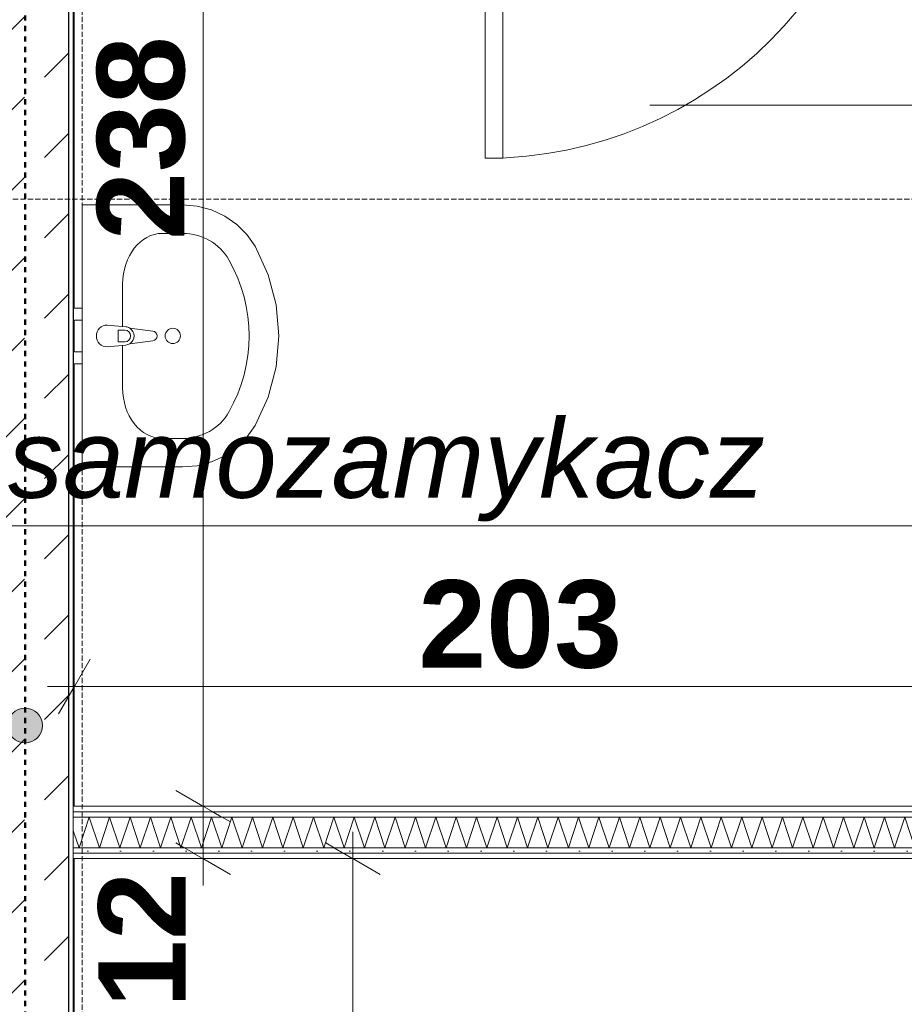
# Model space of a CAD drawing. Extents: x -7314 to 11761, y 144 to 9383.
# Tile 116 of 193: x 2415 to 2617, y 8303 to 8528. Entities that reach past the tile are written whole.
import ezdxf
from ezdxf.xclip import XClip

# ---------------------------------------------------------------- set-up
doc = ezdxf.new("R2010")
doc.units = 0
doc.header["$MEASUREMENT"] = 0
doc.header["$XCLIPFRAME"] = 0
for name, pattern in [('Krawędzie ukryte', [68, 48, -20]), ('Przerywana', [96, 48, -48]), ('Wipeout_Contour', [20000, 0, -20000])]:
    doc.linetypes.add(name, pattern=pattern)
for name, color, linetype in [('FORMA - Arch 01 - 220-A Ściany', 7, 'Continuous'), ('FORMA - Arch 01 - 410-K Osie', 7, 'Continuous'), ('FORMA - Arch 01 - 540-I Ogrzewanie', 7, 'Continuous'), ('FORMA - Arch 02 - Strefy', 7, 'Continuous'), ('FORMA - Arch 04 - Wymiary i opisy ppoż', 7, 'Continuous'), ('FORMA - Arch 04 - Wymiary ogólne', 7, 'Continuous')]:
    doc.layers.add(name, color=color, linetype=linetype)
doc.styles.add('STYL_AUTOMATYCZNY_1', font='arial.ttf')
doc.styles.add('STYL_AUTOMATYCZNY_9', font='arial.ttf')
pattern_1 = [(0, (4185.3, -5972.398), (0, 7.5), [0, -7.5])]

# ---------------------------------------------------------------- blocks, each defined once
blk = doc.blocks.new('*X84')
at = {"layer": 'FORMA - Arch 01 - 220-A Ściany', "color": 7, "linetype": 'Continuous', "lineweight": 5, "ltscale": 0.025}
for p, q in [((2414.71, 8527.6), (2424.71, 8530.94)), ((2424.71, 8524.27), (2414.71, 8527.6)), ((2414.71, 8520.94), (2424.71, 8524.27)), ((2424.71, 8517.6), (2414.71, 8520.94)), ((2414.71, 8514.27), (2424.71, 8517.6)), ((2424.71, 8510.94), (2414.71, 8514.27)), ((2414.71, 8507.6), (2424.71, 8510.94)), ((2424.71, 8504.27), (2414.71, 8507.6)), ((2414.71, 8500.94), (2424.71, 8504.27)), ((2424.71, 8497.6), (2414.71, 8500.94)), ((2414.71, 8494.27), (2424.71, 8497.6)), ((2424.71, 8490.94), (2414.71, 8494.27)), ((2414.71, 8487.6), (2424.71, 8490.94)), ((2424.71, 8484.27), (2414.71, 8487.6)), ((2414.71, 8480.94), (2424.71, 8484.27)), ((2424.71, 8477.6), (2414.71, 8480.94)), ((2414.71, 8474.27), (2424.71, 8477.6)), ((2424.71, 8470.94), (2414.71, 8474.27)), ((2414.71, 8467.6), (2424.71, 8470.94)), ((2424.71, 8464.27), (2414.71, 8467.6)), ((2414.71, 8460.94), (2424.71, 8464.27)), ((2424.71, 8457.6), (2414.71, 8460.94)), ((2414.71, 8454.27), (2424.71, 8457.6)), ((2424.71, 8450.94), (2414.71, 8454.27)), ((2414.71, 8447.6), (2424.71, 8450.94)), ((2424.71, 8444.27), (2414.71, 8447.6)), ((2414.71, 8440.94), (2424.71, 8444.27)), ((2424.71, 8437.6), (2414.71, 8440.94)), ((2414.71, 8434.27), (2424.71, 8437.6)), ((2424.71, 8430.94), (2414.71, 8434.27)), ((2414.71, 8427.6), (2424.71, 8430.94)), ((2424.71, 8424.27), (2414.71, 8427.6)), ((2414.71, 8420.94), (2424.71, 8424.27)), ((2424.71, 8417.6), (2414.71, 8420.94)), ((2414.71, 8414.27), (2424.71, 8417.6)), ((2424.71, 8410.94), (2414.71, 8414.27)), ((2414.71, 8407.6), (2424.71, 8410.94)), ((2424.71, 8404.27), (2414.71, 8407.6)), ((2414.71, 8400.94), (2424.71, 8404.27)), ((2424.71, 8397.6), (2414.71, 8400.94)), ((2414.71, 8394.27), (2424.71, 8397.6)), ((2424.71, 8390.94), (2414.71, 8394.27)), ((2414.71, 8387.6), (2424.71, 8390.94)), ((2424.71, 8384.27), (2414.71, 8387.6)), ((2414.71, 8380.94), (2424.71, 8384.27)), ((2424.71, 8377.6), (2414.71, 8380.94)), ((2414.71, 8374.27), (2424.71, 8377.6)), ((2424.71, 8370.94), (2414.71, 8374.27)), ((2414.71, 8367.6), (2424.71, 8370.94)), ((2424.71, 8364.27), (2414.71, 8367.6)), ((2414.71, 8360.94), (2424.71, 8364.27)), ((2424.71, 8357.6), (2414.71, 8360.94)), ((2414.71, 8354.27), (2424.71, 8357.6)), ((2424.71, 8350.94), (2414.71, 8354.27)), ((2414.71, 8347.6), (2424.71, 8350.94)), ((2421.33, 8345.4), (2414.71, 8347.6))]:
    blk.add_line(p, q, dxfattribs=at)
blk = doc.blocks.new('*X85')
at = {"layer": 'FORMA - Arch 01 - 220-A Ściany', "color": 7, "linetype": 'Continuous', "lineweight": 5, "ltscale": 0.025}
for p, q in [((2424.71, 8344.27), (2421.33, 8345.4)), ((2414.71, 8340.94), (2424.71, 8344.27)), ((2422.33, 8338.4), (2414.71, 8340.94))]:
    blk.add_line(p, q, dxfattribs=at)
blk = doc.blocks.new('*X86')
at = {"layer": 'FORMA - Arch 01 - 220-A Ściany', "color": 7, "linetype": 'Continuous', "lineweight": 5, "ltscale": 0.025}
for p, q in [((2424.71, 8337.6), (2422.33, 8338.4)), ((2414.71, 8334.27), (2424.71, 8337.6)), ((2424.71, 8330.94), (2414.71, 8334.27)), ((2414.71, 8327.6), (2424.71, 8330.94)), ((2424.71, 8324.27), (2414.71, 8327.6)), ((2414.71, 8320.94), (2424.71, 8324.27)), ((2424.71, 8317.6), (2414.71, 8320.94)), ((2414.71, 8314.27), (2424.71, 8317.6)), ((2424.71, 8310.94), (2414.71, 8314.27)), ((2414.71, 8307.6), (2424.71, 8310.94)), ((2424.71, 8304.27), (2414.71, 8307.6)), ((2414.71, 8300.94), (2424.71, 8304.27))]:
    blk.add_line(p, q, dxfattribs=at)
blk = doc.blocks.new('*X119')
at = {"layer": 'FORMA - Arch 01 - 220-A Ściany', "color": 7, "linetype": 'Continuous', "lineweight": 5, "ltscale": 0.025}
for p, q in [((2425.96, 8345.38), (2425.97, 8345.4)), ((2425.97, 8345.4), (2427.21, 8341.66))]:
    blk.add_line(p, q, dxfattribs=at)
blk = doc.blocks.new('*X120')
at = {"layer": 'FORMA - Arch 01 - 220-A Ściany', "color": 7, "linetype": 'Continuous', "lineweight": 5, "ltscale": 0.025}
blk.add_line((2424.71, 8341.63), (2425.96, 8345.38), dxfattribs=at)
blk = doc.blocks.new('*X129')
at = {"layer": 'FORMA - Arch 01 - 220-A Ściany', "color": 7, "linetype": 'Continuous', "lineweight": 5, "ltscale": 0.025}
for p, q in [((2428.3, 8338.4), (2430.63, 8345.4)), ((2430.63, 8345.4), (2432.97, 8338.4)), ((2432.97, 8338.4), (2435.3, 8345.4)), ((2435.3, 8345.4), (2437.63, 8338.4)), ((2437.63, 8338.4), (2439.97, 8345.4)), ((2439.97, 8345.4), (2442.3, 8338.4)), ((2442.3, 8338.4), (2444.63, 8345.4)), ((2444.63, 8345.4), (2446.97, 8338.4)), ((2446.97, 8338.4), (2449.3, 8345.4)), ((2449.3, 8345.4), (2451.63, 8338.4)), ((2451.63, 8338.4), (2453.97, 8345.4)), ((2453.97, 8345.4), (2456.3, 8338.4)), ((2456.3, 8338.4), (2458.63, 8345.4)), ((2458.63, 8345.4), (2460.97, 8338.4)), ((2460.97, 8338.4), (2463.3, 8345.4)), ((2463.3, 8345.4), (2465.63, 8338.4)), ((2465.63, 8338.4), (2467.97, 8345.4)), ((2467.97, 8345.4), (2470.3, 8338.4)), ((2470.3, 8338.4), (2472.63, 8345.4)), ((2472.63, 8345.4), (2474.97, 8338.4)), ((2474.97, 8338.4), (2477.3, 8345.4)), ((2477.3, 8345.4), (2479.63, 8338.4)), ((2479.63, 8338.4), (2481.97, 8345.4)), ((2481.97, 8345.4), (2484.3, 8338.4)), ((2484.3, 8338.4), (2486.63, 8345.4)), ((2486.63, 8345.4), (2488.97, 8338.4)), ((2488.97, 8338.4), (2491.3, 8345.4)), ((2491.3, 8345.4), (2493.63, 8338.4)), ((2493.63, 8338.4), (2495.97, 8345.4)), ((2495.97, 8345.4), (2498.3, 8338.4)), ((2498.3, 8338.4), (2500.63, 8345.4)), ((2500.63, 8345.4), (2502.97, 8338.4)), ((2502.97, 8338.4), (2505.3, 8345.4)), ((2505.3, 8345.4), (2507.63, 8338.4)), ((2507.63, 8338.4), (2509.97, 8345.4)), ((2509.97, 8345.4), (2512.3, 8338.4)), ((2512.3, 8338.4), (2514.63, 8345.4)), ((2514.63, 8345.4), (2516.97, 8338.4)), ((2516.97, 8338.4), (2519.3, 8345.4)), ((2519.3, 8345.4), (2521.63, 8338.4)), ((2521.63, 8338.4), (2523.97, 8345.4)), ((2523.97, 8345.4), (2526.3, 8338.4)), ((2526.3, 8338.4), (2528.63, 8345.4)), ((2528.63, 8345.4), (2530.97, 8338.4)), ((2530.97, 8338.4), (2533.3, 8345.4)), ((2533.3, 8345.4), (2535.63, 8338.4)), ((2535.63, 8338.4), (2537.97, 8345.4)), ((2537.97, 8345.4), (2540.3, 8338.4)), ((2540.3, 8338.4), (2542.63, 8345.4)), ((2542.63, 8345.4), (2544.97, 8338.4)), ((2544.97, 8338.4), (2547.3, 8345.4)), ((2547.3, 8345.4), (2549.63, 8338.4)), ((2549.63, 8338.4), (2551.97, 8345.4)), ((2551.97, 8345.4), (2554.3, 8338.4)), ((2554.3, 8338.4), (2556.63, 8345.4)), ((2556.63, 8345.4), (2558.97, 8338.4)), ((2558.97, 8338.4), (2561.3, 8345.4)), ((2561.3, 8345.4), (2563.63, 8338.4)), ((2563.63, 8338.4), (2565.97, 8345.4)), ((2565.97, 8345.4), (2568.3, 8338.4)), ((2568.3, 8338.4), (2570.63, 8345.4)), ((2570.63, 8345.4), (2572.97, 8338.4)), ((2572.97, 8338.4), (2575.3, 8345.4)), ((2575.3, 8345.4), (2577.63, 8338.4)), ((2577.63, 8338.4), (2579.97, 8345.4)), ((2579.97, 8345.4), (2582.3, 8338.4)), ((2582.3, 8338.4), (2584.63, 8345.4)), ((2584.63, 8345.4), (2586.97, 8338.4)), ((2586.97, 8338.4), (2589.3, 8345.4)), ((2589.3, 8345.4), (2591.63, 8338.4)), ((2591.63, 8338.4), (2593.97, 8345.4)), ((2593.97, 8345.4), (2596.3, 8338.4)), ((2596.3, 8338.4), (2598.63, 8345.4)), ((2598.63, 8345.4), (2600.97, 8338.4)), ((2600.97, 8338.4), (2603.3, 8345.4)), ((2603.3, 8345.4), (2605.63, 8338.4)), ((2605.63, 8338.4), (2607.97, 8345.4)), ((2607.97, 8345.4), (2610.3, 8338.4)), ((2610.3, 8338.4), (2612.63, 8345.4)), ((2612.63, 8345.4), (2614.97, 8338.4)), ((2614.97, 8338.4), (2617.3, 8345.4)), ((2617.3, 8345.4), (2619.63, 8338.4)), ((2619.63, 8338.4), (2621.97, 8345.4)), ((2621.97, 8345.4), (2624.3, 8338.4)), ((2624.3, 8338.4), (2626.63, 8345.4)), ((2626.63, 8345.4), (2628.97, 8338.4)), ((2628.97, 8338.4), (2631.3, 8345.4)), ((2631.3, 8345.4), (2632.97, 8340.39)), ((2427.21, 8341.66), (2428.3, 8338.4))]:
    blk.add_line(p, q, dxfattribs=at)
blk = doc.blocks.new('Rysunek_1_1', base_point=(4185.3, -5972.4))
at = {"layer": 'FORMA - Arch 04 - Wymiary ogólne', "color": 154, "linetype": 'Continuous', "lineweight": 13, "insert": (2452.72, 8301.78), "char_height": 20, "width": 30.509, "attachment_point": 7, "rotation": 90, "style": 'STYL_AUTOMATYCZNY_9'}
blk.add_mtext('\\A1;{\\pql;\\fArial|b1|i0|c238|p0;\\W1.000000;12}', dxfattribs=at)
at = {"color": 254, "linetype": 'Wipeout_Contour', "lineweight": 0, "ltscale": 34730.026382}
blk.add_wipeout([(2427.21, 8335.9), (2427.21, 8337.15), (2425.96, 8337.15), (2425.96, 8335.9)], dxfattribs=at).dxf.layer = 'FORMA - Arch 01 - 220-A Ściany'
at = {"color": 254, "linetype": 'Wipeout_Contour', "lineweight": 0, "ltscale": 44778.306234}
blk.add_wipeout([(2479.44, 8756.9), (2427.21, 8756.9), (2427.21, 8347.9), (2630.47, 8347.9), (2630.47, 8756.9)], dxfattribs=at).dxf.layer = 'FORMA - Arch 02 - Strefy'
at = {"layer": 'FORMA - Arch 01 - 220-A Ściany', "linetype": 'Continuous', "lineweight": 5}
h = blk.add_hatch(dxfattribs=at)
h.set_pattern_fill('Gips_0001', style=0, pattern_type=2)
h.set_pattern_definition(pattern_1)
h.paths.add_polyline_path([(2427.21, 8335.9), (2427.21, 8337.15), (2425.96, 8337.15), (2425.96, 8335.9)])
at = {"layer": 'FORMA - Arch 01 - 220-A Ściany', "color": 7, "linetype": 'Continuous', "lineweight": 15, "ltscale": 0.025}
blk.add_line((2558.94, 8508.4), (2650.56, 8508.4), dxfattribs=at)
at = {"layer": 'FORMA - Arch 01 - 220-A Ściany', "color": 7, "linetype": 'Continuous', "lineweight": 13, "ltscale": 0.025}
blk.add_arc((2521.27, 8588.65), 92.4, 270, 0, dxfattribs=at)
at = {"layer": 'FORMA - Arch 04 - Wymiary i opisy ppoż', "color": 1, "linetype": 'Continuous', "lineweight": 13, "ltscale": 0.025}
blk.add_line((2621.67, 8412.11), (2586.14, 8412.11), dxfattribs=at)
at = {"layer": 'FORMA - Arch 04 - Wymiary ogólne', "color": 154, "linetype": 'Continuous', "lineweight": 13, "insert": (2505.96, 8379.32), "char_height": 20, "width": 45.7634, "attachment_point": 7, "style": 'STYL_AUTOMATYCZNY_9'}
blk.add_mtext('\\A1;{\\pql;\\fArial|b1|i0|c238|p0;\\W1.000000;203}', dxfattribs=at)
at = {"color": 254, "linetype": 'Wipeout_Contour', "lineweight": 0, "ltscale": 35231.761868}
blk.add_wipeout([(2427.21, 8347.9), (2427.21, 8586.15), (2425.96, 8586.15), (2425.96, 8347.9)], dxfattribs=at).dxf.layer = 'FORMA - Arch 01 - 220-A Ściany'
at = {"layer": 'FORMA - Arch 01 - 220-A Ściany', "linetype": 'Continuous', "lineweight": 5}
h = blk.add_hatch(dxfattribs=at)
h.set_pattern_fill('Gips_0001', style=0, pattern_type=2)
h.set_pattern_definition(pattern_1)
h.paths.add_polyline_path([(2427.21, 8347.9), (2427.21, 8586.15), (2425.96, 8586.15), (2425.96, 8347.9)])
at = {"color": 254, "linetype": 'Wipeout_Contour', "lineweight": 0, "ltscale": 35629.294222}
blk.add_wipeout([(2521.27, 8496.25), (2525.27, 8496.25), (2525.27, 8588.65), (2521.27, 8588.65)], dxfattribs=at).dxf.layer = 'FORMA - Arch 01 - 220-A Ściany'
at = {"color": 254, "linetype": 'Wipeout_Contour', "lineweight": 0, "ltscale": 34733.430293}
blk.add_wipeout([(2425.96, 8337.15), (2425.96, 8338.4), (2424.71, 8338.4), (2424.71, 8337.15)], dxfattribs=at).dxf.layer = 'FORMA - Arch 01 - 220-A Ściany'
at = {"color": 254, "linetype": 'Wipeout_Contour', "lineweight": 0, "ltscale": 33713.706676}
blk.add_wipeout([(2425.96, 8335.9), (2425.96, 7806.41), (2427.21, 7806.61), (2427.21, 8335.9)], dxfattribs=at).dxf.layer = 'FORMA - Arch 01 - 220-A Ściany'
at = {"layer": 'FORMA - Arch 01 - 220-A Ściany', "linetype": 'Continuous', "lineweight": 5}
h = blk.add_hatch(dxfattribs=at)
h.set_pattern_fill('Gips_0001', style=0, pattern_type=2)
h.set_pattern_definition(pattern_1)
h.paths.add_polyline_path([(2425.96, 8337.15), (2425.96, 8338.4), (2424.71, 8338.4), (2424.71, 8337.15)])
h = blk.add_hatch(dxfattribs=at)
h.set_pattern_fill('Gips_0001', style=0, pattern_type=2)
h.set_pattern_definition(pattern_1)
h.paths.add_polyline_path([(2425.96, 8335.9), (2425.96, 7806.41), (2427.21, 7806.61), (2427.21, 8335.9)])
at = {"layer": 'FORMA - Arch 01 - 220-A Ściany', "color": 7, "linetype": 'Continuous', "lineweight": 13, "ltscale": 0.025}
for p, q in [((2521.27, 8496.25), (2521.27, 8588.65)), ((2525.27, 8588.65), (2525.27, 8496.25)), ((2525.27, 8496.25), (2521.27, 8496.25))]:
    blk.add_line(p, q, dxfattribs=at)
at = {"layer": 'FORMA - Arch 01 - 220-A Ściany', "color": 7, "linetype": 'Continuous', "lineweight": 15, "ltscale": 0.025, "flags": 128}
blk.add_lwpolyline([(2427.21, 7806.61), (2427.21, 8335.9)], dxfattribs=at)
at = {"color": 254, "linetype": 'Wipeout_Contour', "lineweight": 0, "ltscale": 34771.314974}
blk.add_wipeout([(2427.21, 8346.65), (2427.21, 8347.9), (2425.96, 8347.9), (2425.96, 8346.65)], dxfattribs=at).dxf.layer = 'FORMA - Arch 01 - 220-A Ściany'
at = {"layer": 'FORMA - Arch 01 - 220-A Ściany', "linetype": 'Continuous', "lineweight": 5}
h = blk.add_hatch(dxfattribs=at)
h.set_pattern_fill('Gips_0001', style=0, pattern_type=2)
h.set_pattern_definition(pattern_1)
h.paths.add_polyline_path([(2427.21, 8346.65), (2427.21, 8347.9), (2425.96, 8347.9), (2425.96, 8346.65)])
at = {"layer": 'FORMA - Arch 01 - 220-A Ściany', "color": 7, "linetype": 'Continuous', "lineweight": 15, "ltscale": 0.025, "flags": 128}
blk.add_lwpolyline([(2427.21, 8347.9), (2427.21, 8586.15)], dxfattribs=at)
at = {"color": 254, "linetype": 'Wipeout_Contour', "lineweight": 0, "ltscale": 33714.288493}
blk.add_wipeout([(2424.71, 8337.15), (2424.71, 7806.21), (2425.96, 7806.41), (2425.96, 8337.15)], dxfattribs=at).dxf.layer = 'FORMA - Arch 01 - 220-A Ściany'
at = {"layer": 'FORMA - Arch 01 - 220-A Ściany', "linetype": 'Continuous', "lineweight": 5}
h = blk.add_hatch(dxfattribs=at)
h.set_pattern_fill('Gips_0001', style=0, pattern_type=2)
h.set_pattern_definition(pattern_1)
h.paths.add_polyline_path([(2424.71, 8337.15), (2424.71, 7806.21), (2425.96, 7806.41), (2425.96, 8337.15)])
at = {"layer": 'FORMA - Arch 01 - 220-A Ściany', "color": 7, "linetype": 'Continuous', "lineweight": 13, "ltscale": 0.025}
for p, q in [((2425.96, 8337.15), (2427.21, 8337.15)), ((2425.96, 7806.41), (2425.96, 8337.15))]:
    blk.add_line(p, q, dxfattribs=at)
at = {"color": 254, "linetype": 'Wipeout_Contour', "lineweight": 0, "ltscale": 35230.389548}
blk.add_wipeout([(2425.96, 8346.65), (2425.96, 8587.4), (2424.71, 8587.4), (2424.71, 8346.65)], dxfattribs=at).dxf.layer = 'FORMA - Arch 01 - 220-A Ściany'
at = {"layer": 'FORMA - Arch 01 - 220-A Ściany', "linetype": 'Continuous', "lineweight": 5}
h = blk.add_hatch(dxfattribs=at)
h.set_pattern_fill('Gips_0001', style=0, pattern_type=2)
h.set_pattern_definition(pattern_1)
h.paths.add_polyline_path([(2425.96, 8346.65), (2425.96, 8587.4), (2424.71, 8587.4), (2424.71, 8346.65)])
at = {"color": 254, "linetype": 'Wipeout_Contour', "lineweight": 0, "ltscale": 34765.11816}
blk.add_wipeout([(2425.96, 8345.4), (2425.96, 8346.65), (2424.71, 8346.65), (2424.71, 8345.4)], dxfattribs=at).dxf.layer = 'FORMA - Arch 01 - 220-A Ściany'
at = {"layer": 'FORMA - Arch 01 - 220-A Ściany', "linetype": 'Continuous', "lineweight": 5}
h = blk.add_hatch(dxfattribs=at)
h.set_pattern_fill('Gips_0001', style=0, pattern_type=2)
h.set_pattern_definition(pattern_1)
h.paths.add_polyline_path([(2425.96, 8345.4), (2425.96, 8346.65), (2424.71, 8346.65), (2424.71, 8345.4)])
at = {"layer": 'FORMA - Arch 01 - 220-A Ściany', "color": 7, "linetype": 'Continuous', "lineweight": 13, "ltscale": 0.025}
for p, q in [((2425.96, 8346.65), (2425.96, 8587.4)), ((2427.21, 8346.65), (2425.96, 8346.65))]:
    blk.add_line(p, q, dxfattribs=at)
at = {"color": 254, "linetype": 'Wipeout_Contour', "lineweight": 0, "ltscale": 35224.209358}
blk.add_wipeout([(2424.71, 8345.4), (2424.71, 8588.65), (2414.71, 8588.65), (2414.71, 8345.4)], dxfattribs=at).dxf.layer = 'FORMA - Arch 01 - 220-A Ściany'
at = {"color": 7, "linetype": 'Continuous', "lineweight": 13, "ltscale": 0.025}
blk.add_blockref('*X84', (0, 0), dxfattribs=at)
at = {"color": 254, "linetype": 'Wipeout_Contour', "lineweight": 0, "ltscale": 34743.004052}
blk.add_wipeout([(2424.71, 8338.4), (2424.71, 8345.4), (2414.71, 8345.4), (2414.71, 8338.4)], dxfattribs=at).dxf.layer = 'FORMA - Arch 01 - 220-A Ściany'
at = {"layer": 'FORMA - Arch 01 - 220-A Ściany', "color": 7, "linetype": 'Continuous', "lineweight": 13, "ltscale": 0.025}
for p, q in [((2414.71, 8588.65), (2414.71, 8345.4)), ((2424.71, 8345.4), (2424.71, 8588.65)), ((2425.96, 8345.4), (2424.71, 8345.4))]:
    blk.add_line(p, q, dxfattribs=at)
at = {"color": 7, "linetype": 'Continuous', "lineweight": 13, "ltscale": 0.025}
blk.add_blockref('*X85', (0, 0), dxfattribs=at)
at = {"color": 254, "linetype": 'Wipeout_Contour', "lineweight": 0, "ltscale": 34766.513762}
blk.add_wipeout([(2427.21, 8345.4), (2427.21, 8346.65), (2425.96, 8346.65), (2425.96, 8345.4)], dxfattribs=at).dxf.layer = 'FORMA - Arch 01 - 220-A Ściany'
at = {"color": 254, "linetype": 'Wipeout_Contour', "lineweight": 0, "ltscale": 50045.834725}
blk.add_wipeout([(2414.71, 8338.4), (2414.71, 7800.5), (2417.28, 7803.08), (2422.86, 7805.92), (2424.71, 7806.21), (2424.71, 8338.4)], dxfattribs=at).dxf.layer = 'FORMA - Arch 01 - 220-A Ściany'
at = {"layer": 'FORMA - Arch 01 - 220-A Ściany', "linetype": 'Continuous', "lineweight": 5}
h = blk.add_hatch(dxfattribs=at)
h.set_pattern_fill('Gips_0001', style=0, pattern_type=2)
h.set_pattern_definition(pattern_1)
h.paths.add_polyline_path([(2427.21, 8345.4), (2427.21, 8346.65), (2425.96, 8346.65), (2425.96, 8345.4)])
at = {"layer": 'FORMA - Arch 01 - 220-A Ściany', "color": 7, "linetype": 'Continuous', "lineweight": 13, "ltscale": 0.025}
for p, q in [((2414.71, 8345.4), (2414.71, 8338.4)), ((2414.71, 8338.4), (2414.71, 7800.5)), ((2424.71, 8338.4), (2425.96, 8338.4)), ((2424.71, 7806.21), (2424.71, 8338.4))]:
    blk.add_line(p, q, dxfattribs=at)
at = {"color": 7, "linetype": 'Continuous', "lineweight": 13, "ltscale": 0.025}
blk.add_blockref('*X86', (0, 0), dxfattribs=at)
at = {"color": 254, "linetype": 'Wipeout_Contour', "lineweight": 0, "ltscale": 34889.863364}
blk.add_wipeout([(2630.47, 8347.9), (2427.21, 8347.9), (2427.21, 8346.65), (2630.47, 8346.65)], dxfattribs=at).dxf.layer = 'FORMA - Arch 01 - 220-A Ściany'
at = {"color": 254, "linetype": 'Wipeout_Contour', "lineweight": 0, "ltscale": 34750.670195}
blk.add_wipeout([(2427.21, 8338.4), (2427.21, 8345.4), (2425.96, 8345.4), (2425.96, 8338.4)], dxfattribs=at).dxf.layer = 'FORMA - Arch 01 - 220-A Ściany'
at = {"layer": 'FORMA - Arch 01 - 220-A Ściany', "linetype": 'Continuous', "lineweight": 5}
h = blk.add_hatch(dxfattribs=at)
h.set_pattern_fill('Gips_0001', style=0, pattern_type=2)
h.set_pattern_definition(pattern_1)
h.paths.add_polyline_path([(2630.47, 8347.9), (2427.21, 8347.9), (2427.21, 8346.65), (2630.47, 8346.65)])
at = {"layer": 'FORMA - Arch 01 - 220-A Ściany', "color": 7, "linetype": 'Continuous', "lineweight": 15, "ltscale": 0.025, "flags": 128}
blk.add_lwpolyline([(2630.47, 8347.9), (2427.21, 8347.9)], dxfattribs=at)
at = {"layer": 'FORMA - Arch 04 - Wymiary ogólne', "color": 154, "linetype": 'Continuous', "lineweight": 13, "ltscale": 0.025}
blk.add_line((2466.09, 8347.9), (2447.34, 8347.9), dxfattribs=at)
at = {"color": 7, "linetype": 'Continuous', "lineweight": 13, "ltscale": 0.025}
blk.add_blockref('*X119', (0, 0), dxfattribs=at)
at = {"color": 254, "linetype": 'Wipeout_Contour', "lineweight": 0, "ltscale": 34734.827168}
blk.add_wipeout([(2427.21, 8337.15), (2427.21, 8338.4), (2425.96, 8338.4), (2425.96, 8337.15)], dxfattribs=at).dxf.layer = 'FORMA - Arch 01 - 220-A Ściany'
at = {"layer": 'FORMA - Arch 01 - 220-A Ściany', "linetype": 'Continuous', "lineweight": 5}
h = blk.add_hatch(dxfattribs=at)
h.set_pattern_fill('Gips_0001', style=0, pattern_type=2)
h.set_pattern_definition(pattern_1)
h.paths.add_polyline_path([(2427.21, 8337.15), (2427.21, 8338.4), (2425.96, 8338.4), (2425.96, 8337.15)])
at = {"color": 254, "linetype": 'Wipeout_Contour', "lineweight": 0, "ltscale": 34885.830032}
blk.add_wipeout([(2631.72, 8346.65), (2427.21, 8346.65), (2427.21, 8345.4), (2631.72, 8345.4)], dxfattribs=at).dxf.layer = 'FORMA - Arch 01 - 220-A Ściany'
at = {"layer": 'FORMA - Arch 01 - 220-A Ściany', "linetype": 'Continuous', "lineweight": 5}
h = blk.add_hatch(dxfattribs=at)
h.set_pattern_fill('Gips_0001', style=0, pattern_type=2)
h.set_pattern_definition(pattern_1)
h.paths.add_polyline_path([(2631.72, 8346.65), (2427.21, 8346.65), (2427.21, 8345.4), (2631.72, 8345.4)])
at = {"layer": 'FORMA - Arch 01 - 220-A Ściany', "color": 7, "linetype": 'Continuous', "lineweight": 13, "ltscale": 0.025}
for p, q in [((2427.21, 8346.65), (2425.96, 8346.65)), ((2631.72, 8346.65), (2427.21, 8346.65))]:
    blk.add_line(p, q, dxfattribs=at)
at = {"color": 254, "linetype": 'Wipeout_Contour', "lineweight": 0, "ltscale": 34749.273957}
blk.add_wipeout([(2425.96, 8338.4), (2425.96, 8345.4), (2424.71, 8345.4), (2424.71, 8338.4)], dxfattribs=at).dxf.layer = 'FORMA - Arch 01 - 220-A Ściany'
at = {"color": 254, "linetype": 'Wipeout_Contour', "lineweight": 0, "ltscale": 34873.001813}
blk.add_wipeout([(2670.55, 8337.15), (2427.21, 8337.15), (2427.21, 8335.9), (2670.55, 8335.9)], dxfattribs=at).dxf.layer = 'FORMA - Arch 01 - 220-A Ściany'
at = {"layer": 'FORMA - Arch 01 - 220-A Ściany', "linetype": 'Continuous', "lineweight": 5}
h = blk.add_hatch(dxfattribs=at)
h.set_pattern_fill('Gips_0001', style=0, pattern_type=2)
h.set_pattern_definition(pattern_1)
h.paths.add_polyline_path([(2670.55, 8337.15), (2427.21, 8337.15), (2427.21, 8335.9), (2670.55, 8335.9)])
at = {"layer": 'FORMA - Arch 01 - 220-A Ściany', "color": 7, "linetype": 'Continuous', "lineweight": 13, "ltscale": 0.025}
for p, q in [((2425.96, 8345.4), (2424.71, 8345.4)), ((2424.71, 8338.4), (2425.96, 8338.4))]:
    blk.add_line(p, q, dxfattribs=at)
at = {"layer": 'FORMA - Arch 01 - 220-A Ściany', "color": 7, "linetype": 'Continuous', "lineweight": 15, "ltscale": 0.025, "flags": 128}
blk.add_lwpolyline([(2427.21, 8335.9), (2670.55, 8335.9)], dxfattribs=at)
at = {"layer": 'FORMA - Arch 04 - Wymiary ogólne', "color": 154, "linetype": 'Continuous', "lineweight": 13, "ltscale": 0.025}
for p, q in [((2466.09, 8335.9), (2447.34, 8335.9)), ((2456.72, 8329.78), (2456.72, 8335.9)), ((2500.37, 8335.9), (2481.62, 8335.9)), ((2491, 6001.9), (2491, 8335.9))]:
    blk.add_line(p, q, dxfattribs=at)
at = {"color": 7, "linetype": 'Continuous', "lineweight": 13, "ltscale": 0.025}
blk.add_blockref('*X120', (0, 0), dxfattribs=at)
at = {"color": 254, "linetype": 'Wipeout_Contour', "lineweight": 0, "ltscale": 34877.783007}
blk.add_wipeout([(2670.55, 8338.4), (2427.21, 8338.4), (2427.21, 8337.15), (2670.55, 8337.15)], dxfattribs=at).dxf.layer = 'FORMA - Arch 01 - 220-A Ściany'
at = {"layer": 'FORMA - Arch 01 - 220-A Ściany', "linetype": 'Continuous', "lineweight": 5}
h = blk.add_hatch(dxfattribs=at)
h.set_pattern_fill('Gips_0001', style=0, pattern_type=2)
h.set_pattern_definition(pattern_1)
h.paths.add_polyline_path([(2670.55, 8338.4), (2427.21, 8338.4), (2427.21, 8337.15), (2670.55, 8337.15)])
at = {"layer": 'FORMA - Arch 01 - 220-A Ściany', "color": 7, "linetype": 'Continuous', "lineweight": 13, "ltscale": 0.025}
for p, q in [((2425.96, 8337.15), (2427.21, 8337.15)), ((2427.21, 8337.15), (2670.55, 8337.15))]:
    blk.add_line(p, q, dxfattribs=at)
at = {"color": 254, "linetype": 'Wipeout_Contour', "lineweight": 0, "ltscale": 34870.792786}
blk.add_wipeout([(2632.97, 8345.4), (2427.21, 8345.4), (2427.21, 8338.4), (2632.97, 8338.4)], dxfattribs=at).dxf.layer = 'FORMA - Arch 01 - 220-A Ściany'
at = {"layer": 'FORMA - Arch 01 - 220-A Ściany', "color": 7, "linetype": 'Continuous', "lineweight": 13, "ltscale": 0.025}
for p, q in [((2427.21, 8345.4), (2425.96, 8345.4)), ((2632.97, 8345.4), (2427.21, 8345.4)), ((2425.96, 8338.4), (2427.21, 8338.4)), ((2427.21, 8338.4), (2632.97, 8338.4))]:
    blk.add_line(p, q, dxfattribs=at)
at = {"layer": 'FORMA - Arch 01 - 410-K Osie', "color": 7, "linetype": 'Krawędzie ukryte', "lineweight": 13, "ltscale": 0.025}
blk.add_line((2429.04, 5890.7), (2429.04, 8978.35), dxfattribs=at)
at = {"layer": 'FORMA - Arch 04 - Wymiary ogólne', "color": 154, "linetype": 'Continuous', "lineweight": 13, "ltscale": 0.025}
for p, q in [((2450.47, 8351.51), (2462.97, 8344.29)), ((2456.72, 8335.9), (2456.72, 8347.9)), ((2491, 8335.9), (2491, 8342.01)), ((2450.47, 8339.51), (2462.97, 8332.29)), ((2497.25, 8332.29), (2484.75, 8339.51))]:
    blk.add_line(p, q, dxfattribs=at)
at = {"color": 7, "linetype": 'Continuous', "lineweight": 13, "ltscale": 0.025}
blk.add_blockref('*X129', (0, 0), dxfattribs=at)
at = {"color": 254, "linetype": 'Wipeout_Contour', "lineweight": 0, "ltscale": 35086.220211}
blk.add_wipeout([(2425.94, 8140.9), (2426.94, 8140.9), (2426.94, 8716.9), (2425.94, 8716.9)], dxfattribs=at).dxf.layer = 'FORMA - Arch 01 - 220-A Ściany'
at = {"layer": 'FORMA - Arch 01 - 220-A Ściany', "linetype": 'Continuous', "lineweight": 5}
h = blk.add_hatch(dxfattribs=at)
h.set_pattern_fill('Tynk_0001', style=0, pattern_type=2)
h.set_pattern_definition([(0, (4185.3, -5972.398), (0, 17.320508), [0, -10]), (0, (4190.3, -5963.738), (0, 17.320508), [0, -10])])
h.paths.add_polyline_path([(2425.94, 8140.9), (2426.94, 8140.9), (2426.94, 8716.9), (2425.94, 8716.9)])
at = {"layer": 'FORMA - Arch 04 - Wymiary ogólne', "color": 154, "linetype": 'Continuous', "lineweight": 13, "ltscale": 0.025}
for p, q in [((2427.21, 8384.7), (2427.21, 8365.95)), ((2630.47, 8375.32), (2427.21, 8375.32))]:
    blk.add_line(p, q, dxfattribs=at)
at = {"color": 254, "linetype": 'Wipeout_Contour', "lineweight": 0, "ltscale": 53240.548539}
blk.add_wipeout([(2405.94, 8160.9), (2425.94, 8160.9), (2425.94, 8716.9), (2414.04, 8716.9), (2414.04, 8735.9), (2405.94, 8735.9)], dxfattribs=at).dxf.layer = 'FORMA - Arch 01 - 220-A Ściany'
at = {"layer": 'FORMA - Arch 01 - 220-A Ściany', "linetype": 'Continuous', "lineweight": 5}
h = blk.add_hatch(dxfattribs=at)
h.set_pattern_fill('Beton_0001', style=0, pattern_type=2)
h.set_pattern_definition([(45, (4185.3, -5972.398), (-18.384776, 18.384776), [19.5, -6.5]), (45, (4185.3, -5954.013), (-18.384776, 18.384776), [19.5, -6.5])])
h.paths.add_polyline_path([(2405.94, 8160.9), (2425.94, 8160.9), (2425.94, 8716.9), (2414.04, 8716.9), (2414.04, 8735.9), (2405.94, 8735.9)])
at = {"layer": 'FORMA - Arch 04 - Wymiary i opisy ppoż', "linetype": 'Continuous', "lineweight": 13}
blk.add_hatch(color=1, dxfattribs=at).paths.add_polyline_path([(2411.94, 8366.38), (2412.24, 8364.85), (2413.11, 8363.55), (2414.41, 8362.68), (2415.94, 8362.38), (2417.47, 8362.68), (2418.77, 8363.55), (2419.63, 8364.85), (2419.94, 8366.38), (2419.63, 8367.91), (2418.77, 8369.21), (2417.47, 8370.07), (2415.94, 8370.38), (2414.41, 8370.07), (2413.11, 8369.21), (2412.24, 8367.91)])
at = {"color": 1, "linetype": 'Przerywana', "lineweight": 50, "ltscale": 0.025, "flags": 128}
blk.add_lwpolyline([(2043.98, 8150.9), (2415.94, 8150.9), (2415.94, 8745.9), (2043.98, 8745.9)], close=True, dxfattribs=at)
at = {"layer": 'FORMA - Arch 01 - 220-A Ściany', "color": 7, "linetype": 'Continuous', "lineweight": 25, "ltscale": 0.025}
blk.add_line((2425.94, 8160.9), (2425.94, 8716.9), dxfattribs=at)
at = {"layer": 'FORMA - Arch 01 - 220-A Ściany', "color": 7, "linetype": 'Continuous', "lineweight": 13, "ltscale": 0.025, "flags": 128}
blk.add_lwpolyline([(2426.94, 8140.9), (2426.94, 8716.9)], dxfattribs=at)
at = {"layer": 'FORMA - Arch 01 - 410-K Osie', "color": 7, "linetype": 'Krawędzie ukryte', "lineweight": 13, "ltscale": 0.025}
blk.add_line((3420.76, 8486.9), (587.6, 8486.9), dxfattribs=at)
at = {"layer": 'FORMA - Arch 04 - Wymiary i opisy ppoż', "color": 1, "linetype": 'Continuous', "lineweight": 13, "ltscale": 0.025}
blk.add_line((2586.14, 8412.11), (2408.04, 8412.11), dxfattribs=at)
blk.add_circle((2415.94, 8366.38), 4, dxfattribs=at)
at = {"layer": 'FORMA - Arch 04 - Wymiary ogólne', "color": 154, "linetype": 'Continuous', "lineweight": 13, "ltscale": 0.025}
for p, q in [((2430.82, 8381.57), (2423.6, 8369.07)), ((2427.21, 8375.32), (2421.1, 8375.32))]:
    blk.add_line(p, q, dxfattribs=at)
at = {"color": 254, "linetype": 'Wipeout_Contour', "lineweight": 0, "ltscale": 35208.298887}
blk.add_wipeout([(2429.04, 8461.91), (2427.04, 8461.91), (2427.04, 8459.21), (2429.04, 8459.21)], dxfattribs=at).dxf.layer = 'FORMA - Arch 01 - 540-I Ogrzewanie'
at = {"color": 254, "linetype": 'Wipeout_Contour', "lineweight": 0, "ltscale": 35169.852575}
blk.add_wipeout([(2429.04, 8451.91), (2427.04, 8451.91), (2427.04, 8449.21), (2429.04, 8449.21)], dxfattribs=at).dxf.layer = 'FORMA - Arch 01 - 540-I Ogrzewanie'
at = {"layer": 'FORMA - Arch 01 - 540-I Ogrzewanie', "color": 6, "linetype": 'Continuous', "lineweight": 15, "ltscale": 0.025, "flags": 128}
for points in [[(2429.04, 8461.91), (2429.04, 8459.21), (2427.04, 8459.21), (2427.04, 8461.91)], [(2429.04, 8451.91), (2429.04, 8449.21), (2427.04, 8449.21), (2427.04, 8451.91)]]:
    blk.add_lwpolyline(points, close=True, dxfattribs=at)
at = {"color": 254, "linetype": 'Wipeout_Contour', "lineweight": 0, "ltscale": 184932.641475}
blk.add_wipeout([(2429.04, 8485.56), (2429.04, 8425.56), (2451.95, 8425.56), (2455.32, 8425.85), (2458.59, 8426.71), (2461.64, 8428.11), (2464.38, 8430.01), (2466.73, 8432.35), (2468.6, 8435.05), (2471.59, 8441.57), (2473.42, 8448.47), (2474.04, 8455.56), (2473.42, 8462.66), (2471.59, 8469.56), (2468.6, 8476.08), (2466.73, 8478.78), (2464.38, 8481.11), (2461.64, 8483.01), (2458.59, 8484.41), (2455.32, 8485.27), (2451.95, 8485.56)], dxfattribs=at).dxf.layer = 'FORMA - Arch 01 - 540-I Ogrzewanie'
at = {"layer": 'FORMA - Arch 01 - 540-I Ogrzewanie', "color": 6, "linetype": 'Continuous', "lineweight": 15, "ltscale": 0.025}
for p, q in [((2447.37, 8479.04), (2451.95, 8479.04)), ((2438.27, 8443.68), (2438.27, 8467.45)), ((2447.37, 8432.09), (2451.95, 8432.09))]:
    blk.add_line(p, q, dxfattribs=at)
at = {"layer": 'FORMA - Arch 01 - 540-I Ogrzewanie', "color": 6, "linetype": 'Continuous', "lineweight": 15, "ltscale": 0.025, "flags": 128}
blk.add_lwpolyline([(2429.04, 8485.56), (2451.95, 8485.56), (2455.32, 8485.27), (2458.59, 8484.41), (2461.64, 8483.01), (2464.38, 8481.11), (2466.73, 8478.78), (2468.6, 8476.08), (2471.59, 8469.56), (2473.42, 8462.66), (2474.04, 8455.56), (2473.42, 8448.47), (2471.59, 8441.57), (2468.6, 8435.05), (2466.73, 8432.35), (2464.38, 8430.01), (2461.64, 8428.11), (2458.59, 8426.71), (2455.32, 8425.85), (2451.95, 8425.56), (2429.04, 8425.56)], close=True, dxfattribs=at)
at = {"layer": 'FORMA - Arch 01 - 540-I Ogrzewanie', "color": 6, "linetype": 'Continuous', "lineweight": 15, "ltscale": 0.025}
blk.add_circle((2449.75, 8455.56), 1.75, dxfattribs=at)
for centre, major_axis, ratio, start_param, end_param in [((2447.37, 8467.43), (0, 11.61), 0.783646, 0, 1.570796), ((2451.95, 8467.45), (12.12, 0), 0.956522, 0.496975, 1.570796), ((2429.04, 8455.56), (38.18, 0), 0.956522, 5.78621, 6.78016), ((2447.37, 8443.69), (0, 11.61), 0.783646, 1.570796, 3.141593), ((2451.95, 8443.68), (12.12, 0), 0.956522, 4.712389, 5.78621)]:
    blk.add_ellipse(centre, major_axis=major_axis, ratio=ratio, start_param=start_param, end_param=end_param, dxfattribs=at)
at = {"layer": 'FORMA - Arch 04 - Wymiary ogólne', "color": 154, "linetype": 'Continuous', "lineweight": 13, "ltscale": 0.025}
blk.add_line((2456.72, 8347.9), (2456.72, 8586.15), dxfattribs=at)
at = {"layer": 'FORMA - Arch 04 - Wymiary i opisy ppoż', "color": 1, "linetype": 'Continuous', "lineweight": 13, "insert": (2412.04, 8413.08), "char_height": 18, "attachment_point": 7, "style": 'STYL_AUTOMATYCZNY_1'}
blk.add_mtext('\\A1;{\\pql;\\fArial|b0|i1|c238|p0;\\W1.000000;samozamykacz}', dxfattribs=at)
at = {"layer": 'FORMA - Arch 04 - Wymiary ogólne', "color": 154, "linetype": 'Continuous', "lineweight": 13, "insert": (2452.72, 8477.53), "char_height": 20, "width": 45.7634, "attachment_point": 7, "rotation": 90, "style": 'STYL_AUTOMATYCZNY_9'}
blk.add_mtext('\\A1;{\\pql;\\fArial|b1|i0|c238|p0;\\W1.000000;238}', dxfattribs=at)
at = {"color": 254, "linetype": 'Wipeout_Contour', "lineweight": 0, "ltscale": 193610.267628}
blk.add_wipeout([(2434.77, 8458.06), (2434.77, 8458.06), (2433, 8457.33), (2432.27, 8455.56), (2433, 8453.8), (2434.77, 8453.06), (2434.77, 8453.06), (2438.97, 8453.46), (2438.97, 8453.46), (2439.92, 8453.79), (2439.92, 8453.79), (2445.21, 8454.45), (2445.21, 8454.45), (2445.91, 8454.82), (2446.19, 8455.56), (2445.91, 8456.3), (2445.21, 8456.67), (2445.21, 8456.67), (2439.92, 8457.34), (2439.92, 8457.34), (2438.97, 8457.66), (2438.97, 8457.66)], dxfattribs=at).dxf.layer = 'FORMA - Arch 01 - 540-I Ogrzewanie'
at = {"layer": 'FORMA - Arch 01 - 540-I Ogrzewanie', "color": 6, "linetype": 'Continuous', "lineweight": 15, "ltscale": 0.025}
for p, q in [((2438.75, 8456.92), (2437.26, 8456.92)), ((2437.26, 8456.92), (2437.26, 8454.2)), ((2437.26, 8454.2), (2438.75, 8454.2))]:
    blk.add_line(p, q, dxfattribs=at)
at = {"layer": 'FORMA - Arch 01 - 540-I Ogrzewanie', "color": 6, "linetype": 'Continuous', "lineweight": 15, "ltscale": 0.025, "flags": 128}
blk.add_lwpolyline([(2434.77, 8458.06), (2438.97, 8457.66, -0.12102), (2439.92, 8457.34), (2445.21, 8456.67, -0.882566), (2445.21, 8454.45), (2439.92, 8453.79, -0.12102), (2438.97, 8453.46), (2434.77, 8453.06, -1)], format="xyb", close=True, dxfattribs=at)
at = {"layer": 'FORMA - Arch 01 - 540-I Ogrzewanie', "color": 6, "linetype": 'Continuous', "lineweight": 15, "ltscale": 0.025}
for centre, radius, start, end in [((2438.78, 8455.56), 2.11, 302.771, 57.229), ((2438.75, 8455.56), 1.36, 270, 90)]:
    blk.add_arc(centre, radius, start, end, dxfattribs=at)

msp = doc.modelspace()

# ---------------------------------------------------------------- block references
at = {"lineweight": 20}
ref = msp.add_blockref('Rysunek_1_1', (4185.29965, -5972.39804), dxfattribs=at)
XClip(ref).set_block_clipping_path([(254.0251470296, 246.5573808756), (9689.7973583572, 9358.9497337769)])

doc.saveas('drawing.dxf')
